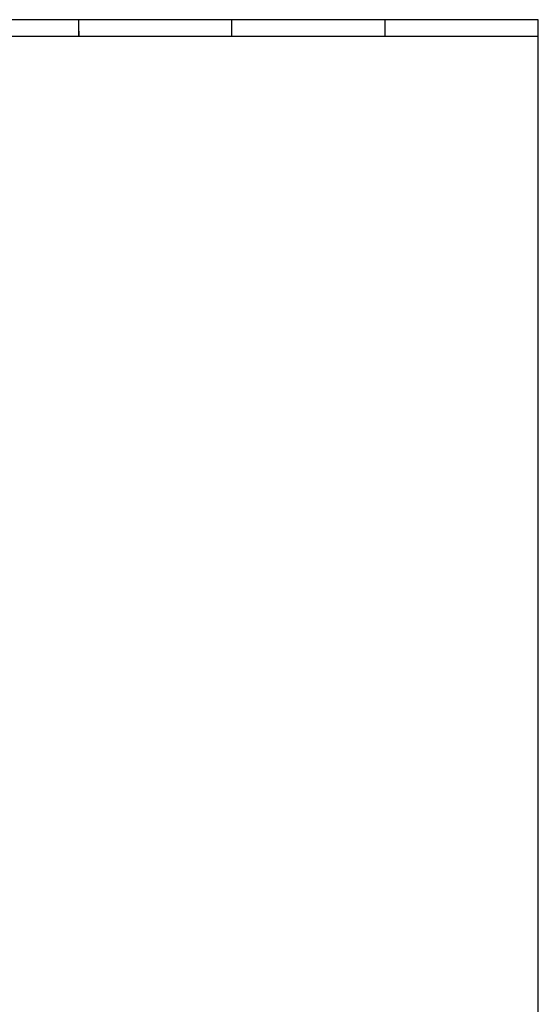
# Model space of a CAD drawing. Header units: millimetres. Extents: x 7 to 819, y 6 to 587.
# Tile 14 of 14: x 668 to 819, y 301 to 587. Entities that reach past the tile are written whole.
import ezdxf

# ---------------------------------------------------------------- set-up
doc = ezdxf.new("R2010")
doc.units = ezdxf.units.MM
doc.layers.add('Default', color=7, linetype='Continuous')

msp = doc.modelspace()

# ---------------------------------------------------------------- linework, layer by layer
at = {"layer": 'Default', "color": 7, "linetype": 'Continuous'}
for p, q in [((819.1, 586.67), (6.708, 586.67)), ((685.6, 581.809), (685.6, 586.67)), ((730.1, 581.809), (730.1, 586.67)), ((774.6, 581.809), (774.6, 586.67)), ((819.1, 14.67), (819.1, 586.67)), ((819.1, 581.809), (10.978, 581.809)), ((685.6, 583.302), (685.6, 581.809))]:
    msp.add_line(p, q, dxfattribs=at)

doc.saveas('drawing.dxf')
